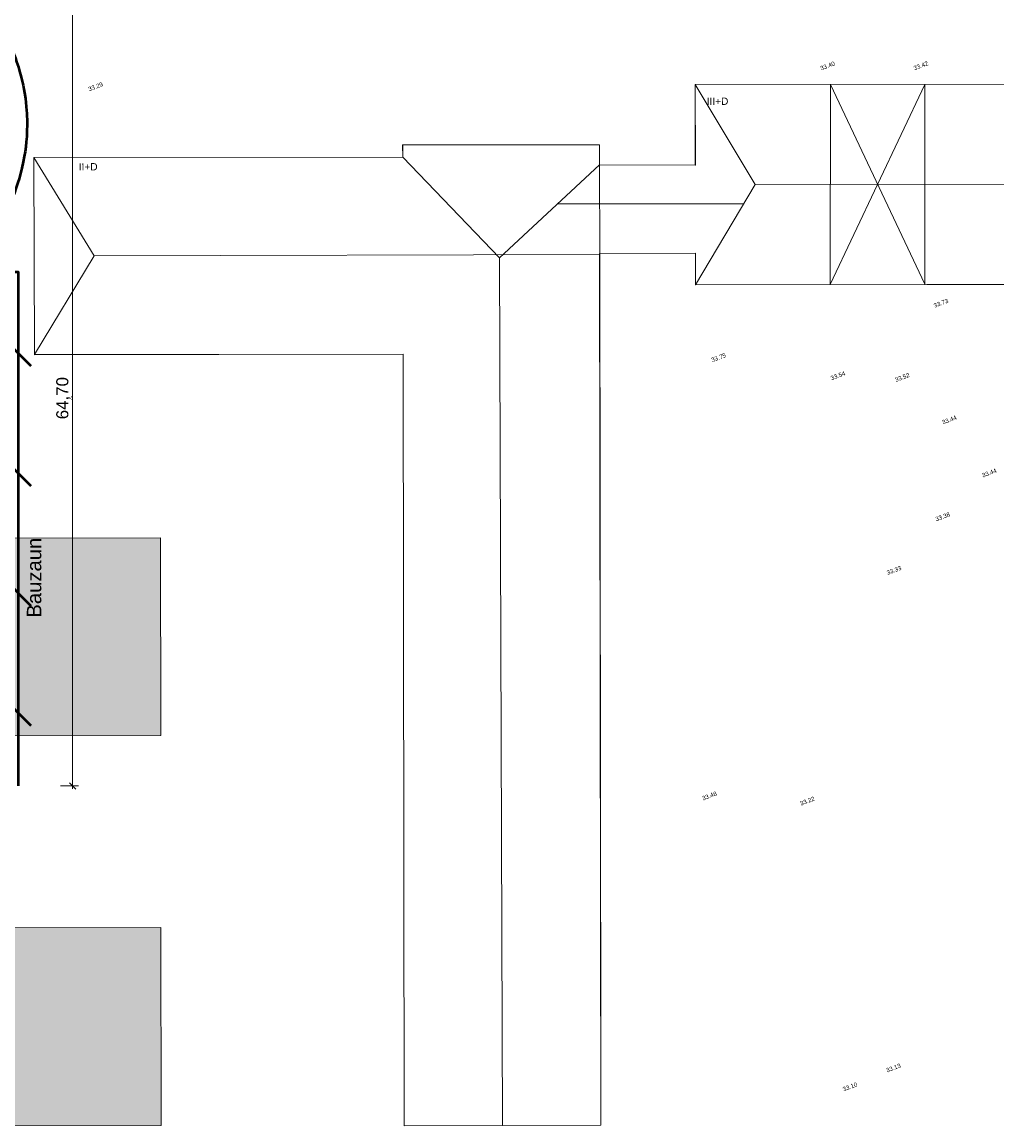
# Model space of a CAD drawing. Header units: metres. Extents: x -5203299 to 2078834, y 245743 to 5816291.
# Tile 214 of 256: x 366655 to 366736, y 5813995 to 5814087. Entities that reach past the tile are written whole.
import ezdxf

# ---------------------------------------------------------------- set-up
doc = ezdxf.new("R2010")
doc.units = ezdxf.units.M
doc.header["$LTSCALE"] = 0.5
doc.layers.get('0').update_dxf_attribs({"lineweight": 25})
for name, color, linetype, lineweight in [('01.01_Text-Beschriftung Geschosse', 7, 'Continuous', 25), ('02.00_Gebäude-Dachlinien Neubau etc', 7, 'Continuous', 9), ('02.00_Gebäude-Kaserne. Bestand', 7, 'Continuous', 9), ('02.02_Nutzung. Gebäude-Gewerbe Neubau', 7, 'Continuous', 9), ('30 -39 Baustelle- Fläche', 7, 'Continuous', 15), ('99.02_Vermesserplan-Höhe SWP', 7, 'Continuous', 18), ('99.02_Vermesserplan-Kennzeichnung Überdachung', 7, 'Continuous', 18), ('99.03_ALKIS (Januar 2020)-Gebäude', 7, 'Continuous', 9), ('Bemaßung', 7, 'Continuous', 5), ('Keine', 7, 'Continuous', 9)]:
    doc.layers.add(name, color=color, linetype=linetype, lineweight=lineweight)
doc.layers.add('70 -76 Bemaßung- 2 Allgemein', color=7, linetype='Continuous', lineweight=5, true_color=0x6666cc)
doc.styles.add('Arial', font='arial.ttf')
doc.dimstyles.new('k+k_klein', dxfattribs={"dimtxt": 1.208264, "dimasz": 0.5302, "dimexe": 0.5, "dimexo": 1.5, "dimgap": 0.05, "dimtad": 1, "dimdec": 3, "dimtxsty": 'Arial', "dimblk": 'VW_SLASH-2', "dimblk1": 'VW_SLASH-2', "dimblk2": 'VW_SLASH-2', "dimcen": 0, "dimdle": 0.25, "dimadec": 3, "dimazin": 0, "dimtfac": 0.75, "dimtdec": 3, "dimtix": 1, "dimtmove": 0, "dimatfit": 0, "dimldrblk": 'VW_FILLEDARROW', "dimfxl": 1, "dimfxlon": 1, "dimfrac": 2, "dimtolj": 1, "dimarcsym": 0})

# ---------------------------------------------------------------- blocks, each defined once
blk = doc.blocks.new('_23-07-06_Massenplan_TB_Weiterführende Schule (3D)')
at = {"layer": '02.02_Nutzung. Gebäude-Gewerbe Neubau', "linetype": 'Continuous', "lineweight": 0}
for points in [[(43.735, -129.438), (27.235, -129.452), (27.303, -210.452), (73.303, -210.413), (73.289, -193.913), (43.789, -193.938)], [(43.762, -161.438), (73.262, -161.413), (73.276, -177.913), (43.776, -177.938)]]:
    blk.add_hatch(color=9, dxfattribs=at).paths.add_polyline_path(points)
at = {"layer": '02.00_Gebäude-Dachlinien Neubau etc'}
blk.add_line((109.882, -137.703), (109.874, -130.323), dxfattribs=at)
at = {"layer": '02.00_Gebäude-Kaserne. Bestand'}
for p, q in [((122.854, -131.96), (117.842, -123.626)), ((117.847, -123.628), (185.47, -123.556)), ((117.861, -130.338), (117.847, -123.628)), ((137, -123.623), (129.096, -140.298)), ((129.141, -123.611), (129.101, -140.3)), ((136.997, -140.265), (129.137, -123.608)), ((136.997, -140.265), (137, -123.623)), ((93.454, -128.658), (109.867, -128.643)), ((93.454, -128.658), (93.455, -129.676)), ((109.867, -128.643), (109.874, -130.323)), ((62.692, -129.705), (93.455, -129.676)), ((67.714, -137.911), (62.692, -129.705)), ((62.739, -146.146), (62.692, -129.705)), ((93.455, -129.676), (101.523, -138.059)), ((101.523, -138.059), (109.874, -130.323)), ((109.874, -130.323), (117.861, -130.338)), ((117.872, -140.312), (122.858, -131.962)), ((122.858, -131.962), (180.488, -131.875)), ((121.906, -133.557), (106.364, -133.575)), ((62.739, -146.146), (67.714, -137.911)), ((67.714, -137.911), (109.882, -137.792)), ((117.869, -137.694), (109.882, -137.703)), ((109.882, -137.703), (109.977, -204.61)), ((117.872, -140.312), (117.869, -137.694)), ((101.779, -210.409), (101.523, -138.059)), ((137.157, -140.291), (117.872, -140.312)), ((165.649, -140.26), (137.157, -140.291)), ((93.496, -146.098), (62.739, -146.146)), ((93.573, -210.438), (93.496, -146.098)), ((109.977, -204.61), (109.985, -210.38)), ((101.779, -210.409), (93.573, -210.438)), ((109.985, -210.38), (101.779, -210.409))]:
    blk.add_line(p, q, dxfattribs=at)
at = {"layer": '02.02_Nutzung. Gebäude-Gewerbe Neubau', "flags": 128}
for points in [[(43.735, -129.438), (27.235, -129.452), (27.303, -210.452), (73.303, -210.413), (73.289, -193.913), (43.789, -193.938)], [(43.762, -161.438), (73.262, -161.413), (73.276, -177.913), (43.776, -177.938)]]:
    blk.add_lwpolyline(points, close=True, dxfattribs=at)
at = {"layer": '99.02_Vermesserplan-Kennzeichnung Überdachung', "color": 7, "linetype": 'Continuous', "lineweight": 18}
for p, q in [((137.004, -123.625), (129.101, -140.3)), ((137.001, -140.267), (129.141, -123.611))]:
    blk.add_line(p, q, dxfattribs=at)
at = {"layer": '99.03_ALKIS (Januar 2020)-Gebäude', "flags": 128}
blk.add_lwpolyline([(185.491, -140.236), (117.873, -140.312), (117.867, -137.695), (109.873, -137.701), (109.992, -210.381), (93.572, -210.439), (93.496, -146.103), (62.736, -146.148), (62.694, -129.712), (93.457, -129.676), (93.445, -128.654), (109.86, -128.641), (109.876, -130.324), (117.855, -130.334), (117.842, -123.626), (185.474, -123.555), (185.486, -130.264), (193.486, -130.245), (193.482, -128.568), (209.868, -128.533), (209.965, -210.266), (193.538, -210.304), (193.478, -137.666), (185.497, -137.678)], close=True, dxfattribs=at)
at = {"layer": '01.01_Text-Beschriftung Geschosse', "color": 255, "char_height": 0.6041, "attachment_point": 1, "rotation": 0.56551, "line_spacing_factor": 4, "style": 'Arial'}
for s, insert, width in [('III+D', (118.806, -124.728), 10.95583), ('II+D', (66.436, -130.186), 10.06461)]:
    blk.add_mtext(s, dxfattribs=dict(at, insert=insert, width=width))
at = {"layer": '99.02_Vermesserplan-Höhe SWP', "color": 7, "char_height": 0.36, "rotation": 20.70021, "line_spacing_factor": 0.251004, "style": 'Arial'}
for s, insert, attachment_point in [('33.40', (128.826, -121.898), 2), ('33.42', (136.603, -121.885), 2), ('33.29', (68.429, -123.582), 6), ('33.73', (137.758, -142.073), 4), ('33.75', (119.738, -146.216), 2), ('33.54', (129.69, -147.731), 2), ('33.52', (135.64, -147.645), 3), ('33.44', (138.975, -151.416), 2), ('33.44', (142.31, -155.838), 2), ('33.38', (138.426, -159.488), 2), ('33.33', (135.018, -163.901), 6), ('33.48', (119.622, -182.717), 6), ('33.22', (127.132, -183.193), 2), ('33.13', (134.964, -205.395), 6), ('33.10', (130.17, -207.414), 4)]:
    blk.add_mtext(s, dxfattribs=dict(at, insert=insert, attachment_point=attachment_point))
blk = doc.blocks.new('*U13190')
at = {"layer": '30 -39 Baustelle- Fläche', "color": 30, "linetype": 'Continuous', "lineweight": 50, "true_color": 0xff7f00, "transparency": 33554687, "flags": 128}
blk.add_lwpolyline([(21.955, -120.441), (26.08, -120.441), (51.955, -120.441), (51.955, -139.249), (61.378, -139.249), (61.378, -182.105)], dxfattribs=at)
at = {"layer": 'Keine', "color": 30, "linetype": 'Continuous', "lineweight": 50, "true_color": 0xff7f00, "transparency": 33554687}
for p, q in [((26.08, -121.316), (28.016, -119.38)), ((35.894, -121.501), (38.016, -119.38)), ((45.894, -121.501), (48.016, -119.38)), ((25.894, -121.501), (26.08, -121.316)), ((50.894, -124.38), (53.016, -126.501)), ((50.894, -134.38), (53.016, -136.501)), ((57.086, -140.31), (59.207, -138.189)), ((60.318, -144.957), (62.439, -147.078)), ((60.318, -154.957), (62.439, -157.078)), ((60.318, -164.957), (62.439, -167.078)), ((60.318, -174.957), (62.439, -177.078))]:
    blk.add_line(p, q, dxfattribs=at)
blk = doc.blocks.new('Gruppe-12149')
at = {"layer": '30 -39 Baustelle- Fläche', "color": 252, "linetype": 'Continuous', "lineweight": 50, "true_color": 0x888888, "flags": 128}
blk.add_lwpolyline([(14.811, -135.824), (14.811, -135.819), (14.922, -134.406), (15.026, -132.972), (15.079, -132.177), (15.152, -130.935), (15.135, -130.739), (15.102, -130.426), (15.044, -129.97), (14.986, -129.566), (14.943, -129.289), (14.839, -128.663), (14.653, -127.599), (14.538, -126.919), (14.484, -126.586), (14.405, -126.066), (14.31, -125.378), (14.313, -125.19), (14.322, -125.018), (14.345, -124.76), (14.37, -124.572), (14.4, -124.387), (14.454, -124.122), (14.501, -123.93), (14.573, -123.674), (14.616, -123.539), (14.69, -123.323), (14.77, -123.114), (14.87, -122.877), (14.964, -122.672), (15.127, -122.347), (15.221, -122.176), (15.329, -121.991), (15.44, -121.811), (15.5, -119.562), (15.46, -118.968), (15.419, -118.441), (15.336, -116.054), (15.394, -115.557), (15.47, -114.986), (15.479, -114.973), (15.642, -114.801), (15.759, -114.684), (15.932, -114.52), (16.141, -114.333), (16.445, -114.085), (16.662, -113.923), (16.915, -113.748), (17.213, -113.559), (17.45, -113.422), (17.738, -113.27), (17.922, -113.18), (18.043, -113.125), (18.278, -113.023), (18.403, -112.973), (18.652, -112.88), (18.885, -112.802), (19.027, -112.758), (19.286, -112.685), (19.552, -112.621), (19.808, -112.567), (20.07, -112.522), (20.325, -112.487), (20.466, -112.471), (20.73, -112.447), (21.128, -112.429), (21.483, -112.43), (21.793, -112.444), (22.057, -112.465), (22.19, -112.479), (22.446, -112.513), (22.715, -112.558), (22.985, -112.612), (23.28, -112.683), (23.615, -112.778), (23.877, -112.864), (24.123, -112.954), (24.254, -113.006), (24.496, -113.108), (24.621, -113.165), (24.812, -113.258), (25.562, -113.213), (26.377, -113.174), (27.299, -113.14), (28.211, -113.116), (29.115, -113.101), (29.787, -113.095), (30.787, -113.094), (31.668, -113.1), (32.761, -113.117), (34.061, -113.15), (35.057, -113.185), (35.756, -113.214), (36.948, -113.273), (37.796, -113.322), (38.852, -113.392), (39.903, -113.471), (40.335, -113.506), (40.951, -113.561), (41.726, -113.608), (41.748, -113.607), (42.216, -113.528), (42.659, -113.458), (43.085, -113.395), (43.463, -113.343), (43.73, -113.309), (44.173, -113.258), (44.527, -113.223), (44.879, -113.193), (45.26, -113.177), (45.546, -113.172), (45.832, -113.172), (46.118, -113.178), (46.404, -113.19), (46.785, -113.214), (47.25, -113.258), (47.496, -113.287), (47.717, -113.317), (48.108, -113.379), (48.389, -113.43), (48.573, -113.468), (51.076, -113.301), (51.748, -113.213), (52.141, -113.157), (54.529, -112.921), (54.883, -113.09), (55.077, -113.189), (55.29, -113.305), (55.493, -113.421), (55.706, -113.549), (56.034, -113.759), (56.209, -113.879), (56.384, -114.004), (56.7, -114.242), (56.965, -114.457), (57.16, -114.624), (57.426, -114.867), (57.712, -115.147), (57.867, -115.307), (58.029, -115.483), (58.261, -115.747), (58.416, -115.936), (58.57, -116.132), (58.712, -116.321), (58.847, -116.508), (58.958, -116.67), (59.118, -116.913), (59.314, -117.234), (59.435, -117.444), (59.521, -117.603), (59.714, -117.979), (59.817, -118.198), (59.916, -118.42), (60.031, -118.698), (60.143, -118.989), (60.264, -119.34), (60.33, -119.556), (60.484, -119.858), (60.677, -120.265), (60.811, -120.566), (60.977, -120.964), (61.151, -121.418), (61.258, -121.719), (61.403, -122.162), (61.535, -122.609), (61.614, -122.903), (61.698, -123.241), (61.794, -123.676), (61.861, -124.018), (61.913, -124.316), (61.985, -124.797), (62.025, -125.125), (62.06, -125.46), (62.087, -125.795), (62.101, -126.018), (62.112, -126.24), (62.123, -126.571), (62.126, -127.067), (62.12, -127.391), (62.113, -127.588), (62.094, -127.947), (62.059, -128.394), (62.013, -128.824), (61.96, -129.224), (61.897, -129.625), (61.815, -130.067), (61.699, -130.599), (61.587, -131.044), (61.465, -131.478), (61.367, -131.795), (61.226, -132.217), (61.067, -132.649), (60.939, -132.973), (60.765, -133.383), (60.579, -133.789), (60.528, -133.786), (58.041, -133.535), (58.281, -131.152), (58.42, -130.729), (58.551, -130.276), (58.616, -130.025), (58.685, -129.73), (58.686, -129.718), (58.675, -129.693), (55.407, -122.471), (55.271, -122.191), (55.151, -121.961), (55.058, -121.794), (55.005, -121.699), (54.853, -121.443), (54.691, -121.187), (54.547, -120.973), (54.343, -120.688), (54.191, -120.487), (54.007, -120.257), (53.854, -120.076), (53.629, -119.823), (53.453, -119.637), (53.204, -119.388), (53.017, -119.211), (52.786, -119.004), (52.577, -118.827), (52.335, -118.633), (52.114, -118.466), (51.89, -118.306), (51.558, -118.084), (51.372, -117.966), (51.173, -117.847), (50.879, -117.681), (50.643, -117.557), (50.332, -117.404), (50.085, -117.291), (49.855, -117.193), (49.521, -117.061), (49.27, -116.97), (48.959, -116.867), (48.584, -116.754), (48.234, -116.666), (47.935, -116.599), (47.681, -116.549), (47.384, -116.498), (47.124, -116.46), (46.85, -116.426), (46.676, -116.408), (46, -116.446), (45.281, -116.48), (44.46, -116.51), (43.946, -116.524), (43.845, -116.512), (42.456, -116.446), (41.127, -116.519), (38.288, -116.709), (35.864, -116.815), (35.281, -116.852), (34.423, -116.912), (33.642, -116.973), (32.907, -117.038), (32.061, -117.124), (31.399, -117.2), (30.672, -117.297), (29.876, -117.419), (29.142, -117.547), (28.377, -117.698), (27.691, -117.85), (26.919, -118.04), (26.173, -118.246), (25.497, -118.454), (24.795, -118.694), (24.276, -118.891), (23.953, -119.02), (23.607, -119.166), (23.294, -119.305), (22.99, -119.447), (22.647, -119.616), (22.368, -119.761), (22.054, -119.933), (21.789, -120.086), (21.497, -120.264), (21.244, -120.427), (20.936, -120.637), (20.713, -120.798), (20.475, -120.98), (20.229, -121.18), (20.011, -121.368), (19.815, -121.548), (19.592, -121.767), (19.434, -121.933), (19.257, -122.13), (19.102, -122.317), (18.956, -122.507), (18.82, -122.699), (18.712, -122.865), (18.625, -123.012), (18.53, -123.191), (18.471, -123.316), (18.406, -123.469), (18.326, -123.685), (18.327, -123.758), (18.138, -126.137), (18.137, -126.144), (18.128, -126.143), (18.097, -126.659), (17.743, -131.109), (17.731, -131.582), (17.698, -132.362), (17.688, -132.548), (17.637, -133.232), (17.564, -134.154), (17.484, -135.097), (17.36, -136.486), (17.144, -138.811), (17.022, -140.199), (14.479, -139.998), (14.811, -135.824)], dxfattribs=at)
blk = doc.blocks.new('VW_SLASH-2')
at = {"color": 0, "linetype": 'ByBlock', "lineweight": -2, "transparency": 16777216}
blk.add_line((0.47, 0), (-1, 0), dxfattribs=at)
at = {"color": 0, "lineweight": 5, "transparency": 16777216, "flags": 128}
blk.add_lwpolyline([(0.5, 0.5), (-0.5, -0.5)], dxfattribs=at)
blk = doc.blocks.new('*D13123')
at = {"layer": '70 -76 Bemaßung- 2 Allgemein', "color": 0, "lineweight": -2}
for p, q in [((64.921, -117.437), (66.421, -117.437)), ((65.921, -181.575), (65.921, -117.967)), ((64.921, -182.105), (66.421, -182.105))]:
    blk.add_line(p, q, dxfattribs=at)
at = {"layer": '70 -76 Bemaßung- 2 Allgemein', "color": 0, "lineweight": -2, "xscale": 0.5302001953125, "yscale": 0.5302001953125, "zscale": 0.5302001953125}
for p, rotation in [((65.921, -117.437), 90), ((65.921, -182.105), 270)]:
    blk.add_blockref('VW_SLASH-2', p, dxfattribs=dict(at, rotation=rotation))
at = {"layer": '70 -76 Bemaßung- 2 Allgemein', "color": 0, "insert": (65.856, -149.771), "char_height": 0.1007, "attachment_point": 5, "rotation": 90, "style": 'Arial'}
blk.add_mtext('\\A1;64,70', dxfattribs=at)
blk = doc.blocks.new('VW_FILLEDARROW')
at = {"linetype": 'Continuous', "lineweight": 0, "transparency": 16777216}
blk.add_hatch(color=0, dxfattribs=at).paths.add_polyline_path([(-2.83, 0.76), (0, 0), (-2.83, -0.76)])
at = {"color": 0, "lineweight": 5, "transparency": 16777216, "flags": 128}
blk.add_lwpolyline([(-2.83, 0.76), (0, 0), (-2.83, -0.76)], close=True, dxfattribs=at)
blk = doc.blocks.new('_BE Phase 4 (3D)')
at = {"layer": '30 -39 Baustelle- Fläche', "color": 7}
blk.add_blockref('Gruppe-12149', (0, 0), dxfattribs=at)
at = {"layer": 'Bemaßung', "color": 7}
blk.add_blockref('*U13190', (0, 0), dxfattribs=at)
at = {"layer": '30 -39 Baustelle- Fläche', "color": 30, "true_color": 0xff7f00, "insert": (62.107, -164.743), "char_height": 1.2083, "attachment_point": 2, "rotation": 90, "line_spacing_factor": 0.970715, "style": 'Arial'}
blk.add_mtext('Bauzaun', dxfattribs=at)
at = {"layer": '70 -76 Bemaßung- 2 Allgemein'}
dim = blk.add_linear_dim(base=(65.921, -117.437), p1=(61.378, -182.105), p2=(61.378, -117.437), angle=270, text='64,70', dimstyle='k+k_klein', override={"dimtxt": 0.100689, "dimgap": 0.005, "dimdec": 1, "dimpost": '<>', "dimtxsty": 'Arial', "dimtmove": 2}, dxfattribs=at)
dim.commit()
dim.dimension.update_dxf_attribs({"geometry": '*D13123', "text_midpoint": (65.856, -149.771)})

msp = doc.modelspace()

# ---------------------------------------------------------------- block references
at = {"layer": 'Keine', "color": 1}
msp.add_blockref('_23-07-06_Massenplan_TB_Weiterführende Schule (3D)', (366592.803, 5814205.708), dxfattribs=at)

# ---------------------------------------------------------------- next in the draw order: block references
msp.add_blockref('_BE Phase 4 (3D)', (366592.803, 5814205.708), dxfattribs=at)

# ---------------------------------------------------------------- next in the draw order: texts
at = {"layer": 'Bemaßung', "color": 7, "insert": (366657.365, 5814055.937), "char_height": 1.0069, "attachment_point": 2, "rotation": 90, "line_spacing_factor": 0.970891, "style": 'Arial'}
msp.add_mtext('64,70', dxfattribs=at)

doc.saveas('drawing.dxf')
